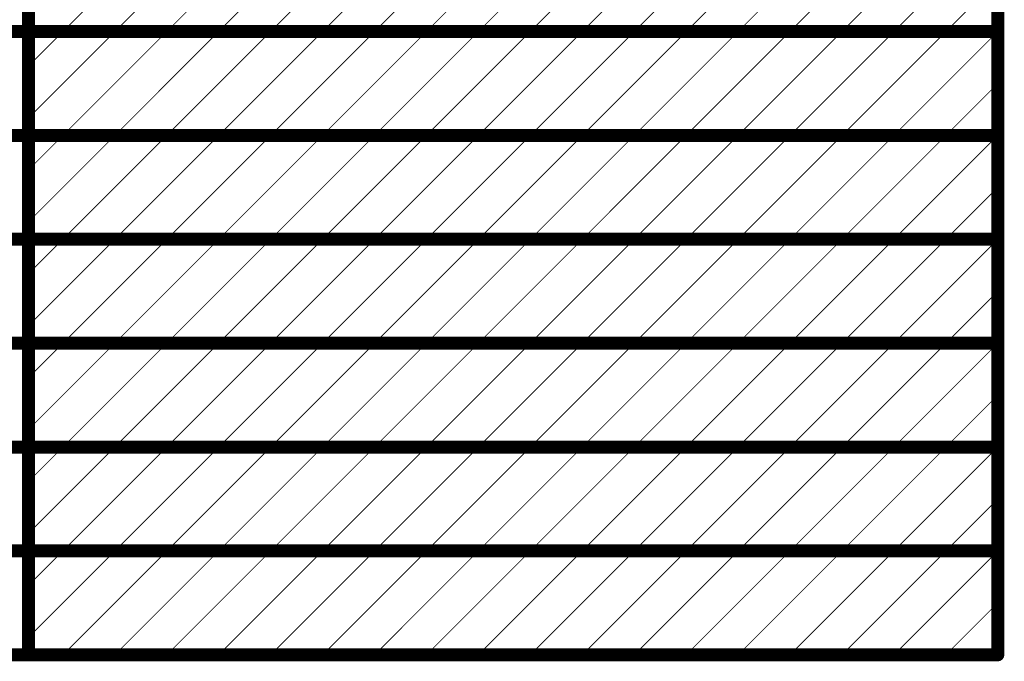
# Model space of a CAD drawing. Header units: inches. Extents: x -2.3 to 12.7, y -2.8 to 6.7.
# Tile 154 of 171: x 7.534 to 8.671, y -0.946 to -0.205. Entities that reach past the tile are written whole.
import ezdxf

# ---------------------------------------------------------------- set-up
doc = ezdxf.new("R2010")
doc.units = ezdxf.units.IN
doc.header["$MEASUREMENT"] = 0
doc.layers.add('M12 Stackup', color=56, linetype='Continuous')

msp = doc.modelspace()

# ---------------------------------------------------------------- linework, layer by layer
at = {"layer": 'M12 Stackup'}
for points in [[(7.5439, -0.9385, 0.015, 0.015, 0), (7.5439, 0.5015, 0.015, 0.015, 0)], [(8.6636, -0.9385, 0.015, 0.015, 0), (8.6636, 0.5015, 0.015, 0.015, 0)], [(7.5836, -0.2185, 0.001, 0.001, 0), (7.7036, -0.0985, 0.001, 0.001, 0)], [(7.6436, -0.2185, 0.001, 0.001, 0), (7.7636, -0.0985, 0.001, 0.001, 0)], [(7.7036, -0.2185, 0.001, 0.001, 0), (7.8236, -0.0985, 0.001, 0.001, 0)], [(7.7636, -0.2185, 0.001, 0.001, 0), (7.8836, -0.0985, 0.001, 0.001, 0)], [(7.8236, -0.2185, 0.001, 0.001, 0), (7.9436, -0.0985, 0.001, 0.001, 0)], [(7.8836, -0.2185, 0.001, 0.001, 0), (8.0036, -0.0985, 0.001, 0.001, 0)], [(7.9436, -0.2185, 0.001, 0.001, 0), (8.0636, -0.0985, 0.001, 0.001, 0)], [(8.0036, -0.2185, 0.001, 0.001, 0), (8.1236, -0.0985, 0.001, 0.001, 0)], [(8.0636, -0.2185, 0.001, 0.001, 0), (8.1836, -0.0985, 0.001, 0.001, 0)], [(8.1236, -0.2185, 0.001, 0.001, 0), (8.2436, -0.0985, 0.001, 0.001, 0)], [(8.1836, -0.2185, 0.001, 0.001, 0), (8.3036, -0.0985, 0.001, 0.001, 0)], [(8.2436, -0.2185, 0.001, 0.001, 0), (8.3636, -0.0985, 0.001, 0.001, 0)], [(8.3036, -0.2185, 0.001, 0.001, 0), (8.4236, -0.0985, 0.001, 0.001, 0)], [(8.3636, -0.2185, 0.001, 0.001, 0), (8.4836, -0.0985, 0.001, 0.001, 0)], [(8.4236, -0.2185, 0.001, 0.001, 0), (8.5436, -0.0985, 0.001, 0.001, 0)], [(8.4836, -0.2185, 0.001, 0.001, 0), (8.6036, -0.0985, 0.001, 0.001, 0)], [(8.5436, -0.2185, 0.001, 0.001, 0), (8.6636, -0.0985, 0.001, 0.001, 0)], [(8.6036, -0.2185, 0.001, 0.001, 0), (8.6636, -0.1585, 0.001, 0.001, 0)], [(6.974, -0.2185, 0.015, 0.015, 0), (7.5439, -0.2185, 0.015, 0.015, 0)], [(7.5439, -0.2185, 0.015, 0.015, 0), (8.6636, -0.2185, 0.015, 0.015, 0)], [(7.5439, -0.3182, 0.001, 0.001, 0), (7.6436, -0.2185, 0.001, 0.001, 0)], [(7.5439, -0.2582, 0.001, 0.001, 0), (7.5836, -0.2185, 0.001, 0.001, 0)], [(7.5836, -0.3385, 0.001, 0.001, 0), (7.7036, -0.2185, 0.001, 0.001, 0)], [(7.6436, -0.3385, 0.001, 0.001, 0), (7.7636, -0.2185, 0.001, 0.001, 0)], [(7.7036, -0.3385, 0.001, 0.001, 0), (7.8236, -0.2185, 0.001, 0.001, 0)], [(7.7636, -0.3385, 0.001, 0.001, 0), (7.8836, -0.2185, 0.001, 0.001, 0)], [(7.8236, -0.3385, 0.001, 0.001, 0), (7.9436, -0.2185, 0.001, 0.001, 0)], [(7.8836, -0.3385, 0.001, 0.001, 0), (8.0036, -0.2185, 0.001, 0.001, 0)], [(7.9436, -0.3385, 0.001, 0.001, 0), (8.0636, -0.2185, 0.001, 0.001, 0)], [(8.0036, -0.3385, 0.001, 0.001, 0), (8.1236, -0.2185, 0.001, 0.001, 0)], [(8.0636, -0.3385, 0.001, 0.001, 0), (8.1836, -0.2185, 0.001, 0.001, 0)], [(8.1236, -0.3385, 0.001, 0.001, 0), (8.2436, -0.2185, 0.001, 0.001, 0)], [(8.1836, -0.3385, 0.001, 0.001, 0), (8.3036, -0.2185, 0.001, 0.001, 0)], [(8.2436, -0.3385, 0.001, 0.001, 0), (8.3636, -0.2185, 0.001, 0.001, 0)], [(8.3036, -0.3385, 0.001, 0.001, 0), (8.4236, -0.2185, 0.001, 0.001, 0)], [(8.3636, -0.3385, 0.001, 0.001, 0), (8.4836, -0.2185, 0.001, 0.001, 0)], [(8.4236, -0.3385, 0.001, 0.001, 0), (8.5436, -0.2185, 0.001, 0.001, 0)], [(8.4836, -0.3385, 0.001, 0.001, 0), (8.6036, -0.2185, 0.001, 0.001, 0)], [(8.5436, -0.3385, 0.001, 0.001, 0), (8.6636, -0.2185, 0.001, 0.001, 0)], [(8.6036, -0.3385, 0.001, 0.001, 0), (8.6636, -0.2785, 0.001, 0.001, 0)], [(6.974, -0.3385, 0.015, 0.015, 0), (7.5439, -0.3385, 0.015, 0.015, 0)], [(7.5439, -0.3385, 0.015, 0.015, 0), (8.6636, -0.3385, 0.015, 0.015, 0)], [(7.5439, -0.4382, 0.001, 0.001, 0), (7.6436, -0.3385, 0.001, 0.001, 0)], [(7.5439, -0.3782, 0.001, 0.001, 0), (7.5836, -0.3385, 0.001, 0.001, 0)], [(7.5836, -0.4585, 0.001, 0.001, 0), (7.7036, -0.3385, 0.001, 0.001, 0)], [(7.6436, -0.4585, 0.001, 0.001, 0), (7.7636, -0.3385, 0.001, 0.001, 0)], [(7.7036, -0.4585, 0.001, 0.001, 0), (7.8236, -0.3385, 0.001, 0.001, 0)], [(7.7636, -0.4585, 0.001, 0.001, 0), (7.8836, -0.3385, 0.001, 0.001, 0)], [(7.8236, -0.4585, 0.001, 0.001, 0), (7.9436, -0.3385, 0.001, 0.001, 0)], [(7.8836, -0.4585, 0.001, 0.001, 0), (8.0036, -0.3385, 0.001, 0.001, 0)], [(7.9436, -0.4585, 0.001, 0.001, 0), (8.0636, -0.3385, 0.001, 0.001, 0)], [(8.0036, -0.4585, 0.001, 0.001, 0), (8.1236, -0.3385, 0.001, 0.001, 0)], [(8.0636, -0.4585, 0.001, 0.001, 0), (8.1836, -0.3385, 0.001, 0.001, 0)], [(8.1236, -0.4585, 0.001, 0.001, 0), (8.2436, -0.3385, 0.001, 0.001, 0)], [(8.1836, -0.4585, 0.001, 0.001, 0), (8.3036, -0.3385, 0.001, 0.001, 0)], [(8.2436, -0.4585, 0.001, 0.001, 0), (8.3636, -0.3385, 0.001, 0.001, 0)], [(8.3036, -0.4585, 0.001, 0.001, 0), (8.4236, -0.3385, 0.001, 0.001, 0)], [(8.3636, -0.4585, 0.001, 0.001, 0), (8.4836, -0.3385, 0.001, 0.001, 0)], [(8.4236, -0.4585, 0.001, 0.001, 0), (8.5436, -0.3385, 0.001, 0.001, 0)], [(8.4836, -0.4585, 0.001, 0.001, 0), (8.6036, -0.3385, 0.001, 0.001, 0)], [(8.5436, -0.4585, 0.001, 0.001, 0), (8.6636, -0.3385, 0.001, 0.001, 0)], [(8.6036, -0.4585, 0.001, 0.001, 0), (8.6636, -0.3985, 0.001, 0.001, 0)], [(6.974, -0.4585, 0.015, 0.015, 0), (7.5439, -0.4585, 0.015, 0.015, 0)], [(7.5439, -0.4585, 0.015, 0.015, 0), (8.6636, -0.4585, 0.015, 0.015, 0)], [(7.5439, -0.5582, 0.001, 0.001, 0), (7.6436, -0.4585, 0.001, 0.001, 0)], [(7.5439, -0.4982, 0.001, 0.001, 0), (7.5836, -0.4585, 0.001, 0.001, 0)], [(7.5836, -0.5785, 0.001, 0.001, 0), (7.7036, -0.4585, 0.001, 0.001, 0)], [(7.6436, -0.5785, 0.001, 0.001, 0), (7.7636, -0.4585, 0.001, 0.001, 0)], [(7.7036, -0.5785, 0.001, 0.001, 0), (7.8236, -0.4585, 0.001, 0.001, 0)], [(7.7636, -0.5785, 0.001, 0.001, 0), (7.8836, -0.4585, 0.001, 0.001, 0)], [(7.8236, -0.5785, 0.001, 0.001, 0), (7.9436, -0.4585, 0.001, 0.001, 0)], [(7.8836, -0.5785, 0.001, 0.001, 0), (8.0036, -0.4585, 0.001, 0.001, 0)], [(7.9436, -0.5785, 0.001, 0.001, 0), (8.0636, -0.4585, 0.001, 0.001, 0)], [(8.0036, -0.5785, 0.001, 0.001, 0), (8.1236, -0.4585, 0.001, 0.001, 0)], [(8.0636, -0.5785, 0.001, 0.001, 0), (8.1836, -0.4585, 0.001, 0.001, 0)], [(8.1236, -0.5785, 0.001, 0.001, 0), (8.2436, -0.4585, 0.001, 0.001, 0)], [(8.1836, -0.5785, 0.001, 0.001, 0), (8.3036, -0.4585, 0.001, 0.001, 0)], [(8.2436, -0.5785, 0.001, 0.001, 0), (8.3636, -0.4585, 0.001, 0.001, 0)], [(8.3036, -0.5785, 0.001, 0.001, 0), (8.4236, -0.4585, 0.001, 0.001, 0)], [(8.3636, -0.5785, 0.001, 0.001, 0), (8.4836, -0.4585, 0.001, 0.001, 0)], [(8.4236, -0.5785, 0.001, 0.001, 0), (8.5436, -0.4585, 0.001, 0.001, 0)], [(8.4836, -0.5785, 0.001, 0.001, 0), (8.6036, -0.4585, 0.001, 0.001, 0)], [(8.5436, -0.5785, 0.001, 0.001, 0), (8.6636, -0.4585, 0.001, 0.001, 0)], [(8.6036, -0.5785, 0.001, 0.001, 0), (8.6636, -0.5185, 0.001, 0.001, 0)], [(6.974, -0.5785, 0.015, 0.015, 0), (7.5439, -0.5785, 0.015, 0.015, 0)], [(7.5439, -0.5785, 0.015, 0.015, 0), (8.6636, -0.5785, 0.015, 0.015, 0)], [(7.5439, -0.6782, 0.001, 0.001, 0), (7.6436, -0.5785, 0.001, 0.001, 0)], [(7.5439, -0.6182, 0.001, 0.001, 0), (7.5836, -0.5785, 0.001, 0.001, 0)], [(7.5836, -0.6985, 0.001, 0.001, 0), (7.7036, -0.5785, 0.001, 0.001, 0)], [(7.6436, -0.6985, 0.001, 0.001, 0), (7.7636, -0.5785, 0.001, 0.001, 0)], [(7.7036, -0.6985, 0.001, 0.001, 0), (7.8236, -0.5785, 0.001, 0.001, 0)], [(7.7636, -0.6985, 0.001, 0.001, 0), (7.8836, -0.5785, 0.001, 0.001, 0)], [(7.8236, -0.6985, 0.001, 0.001, 0), (7.9436, -0.5785, 0.001, 0.001, 0)], [(7.8836, -0.6985, 0.001, 0.001, 0), (8.0036, -0.5785, 0.001, 0.001, 0)], [(7.9436, -0.6985, 0.001, 0.001, 0), (8.0636, -0.5785, 0.001, 0.001, 0)], [(8.0036, -0.6985, 0.001, 0.001, 0), (8.1236, -0.5785, 0.001, 0.001, 0)], [(8.0636, -0.6985, 0.001, 0.001, 0), (8.1836, -0.5785, 0.001, 0.001, 0)], [(8.1236, -0.6985, 0.001, 0.001, 0), (8.2436, -0.5785, 0.001, 0.001, 0)], [(8.1836, -0.6985, 0.001, 0.001, 0), (8.3036, -0.5785, 0.001, 0.001, 0)], [(8.2436, -0.6985, 0.001, 0.001, 0), (8.3636, -0.5785, 0.001, 0.001, 0)], [(8.3036, -0.6985, 0.001, 0.001, 0), (8.4236, -0.5785, 0.001, 0.001, 0)], [(8.3636, -0.6985, 0.001, 0.001, 0), (8.4836, -0.5785, 0.001, 0.001, 0)], [(8.4236, -0.6985, 0.001, 0.001, 0), (8.5436, -0.5785, 0.001, 0.001, 0)], [(8.4836, -0.6985, 0.001, 0.001, 0), (8.6036, -0.5785, 0.001, 0.001, 0)], [(8.5436, -0.6985, 0.001, 0.001, 0), (8.6636, -0.5785, 0.001, 0.001, 0)], [(8.6036, -0.6985, 0.001, 0.001, 0), (8.6636, -0.6385, 0.001, 0.001, 0)], [(6.974, -0.6985, 0.015, 0.015, 0), (7.5439, -0.6985, 0.015, 0.015, 0)], [(7.5439, -0.6985, 0.015, 0.015, 0), (8.6636, -0.6985, 0.015, 0.015, 0)], [(7.5439, -0.7982, 0.001, 0.001, 0), (7.6436, -0.6985, 0.001, 0.001, 0)], [(7.5439, -0.7382, 0.001, 0.001, 0), (7.5836, -0.6985, 0.001, 0.001, 0)], [(7.5836, -0.8185, 0.001, 0.001, 0), (7.7036, -0.6985, 0.001, 0.001, 0)], [(7.6436, -0.8185, 0.001, 0.001, 0), (7.7636, -0.6985, 0.001, 0.001, 0)], [(7.7036, -0.8185, 0.001, 0.001, 0), (7.8236, -0.6985, 0.001, 0.001, 0)], [(7.7636, -0.8185, 0.001, 0.001, 0), (7.8836, -0.6985, 0.001, 0.001, 0)], [(7.8236, -0.8185, 0.001, 0.001, 0), (7.9436, -0.6985, 0.001, 0.001, 0)], [(7.8836, -0.8185, 0.001, 0.001, 0), (8.0036, -0.6985, 0.001, 0.001, 0)], [(7.9436, -0.8185, 0.001, 0.001, 0), (8.0636, -0.6985, 0.001, 0.001, 0)], [(8.0036, -0.8185, 0.001, 0.001, 0), (8.1236, -0.6985, 0.001, 0.001, 0)], [(8.0636, -0.8185, 0.001, 0.001, 0), (8.1836, -0.6985, 0.001, 0.001, 0)], [(8.1236, -0.8185, 0.001, 0.001, 0), (8.2436, -0.6985, 0.001, 0.001, 0)], [(8.1836, -0.8185, 0.001, 0.001, 0), (8.3036, -0.6985, 0.001, 0.001, 0)], [(8.2436, -0.8185, 0.001, 0.001, 0), (8.3636, -0.6985, 0.001, 0.001, 0)], [(8.3036, -0.8185, 0.001, 0.001, 0), (8.4236, -0.6985, 0.001, 0.001, 0)], [(8.3636, -0.8185, 0.001, 0.001, 0), (8.4836, -0.6985, 0.001, 0.001, 0)], [(8.4236, -0.8185, 0.001, 0.001, 0), (8.5436, -0.6985, 0.001, 0.001, 0)], [(8.4836, -0.8185, 0.001, 0.001, 0), (8.6036, -0.6985, 0.001, 0.001, 0)], [(8.5436, -0.8185, 0.001, 0.001, 0), (8.6636, -0.6985, 0.001, 0.001, 0)], [(8.6036, -0.8185, 0.001, 0.001, 0), (8.6636, -0.7585, 0.001, 0.001, 0)], [(6.974, -0.8185, 0.015, 0.015, 0), (7.5439, -0.8185, 0.015, 0.015, 0)], [(7.5439, -0.8185, 0.015, 0.015, 0), (8.6636, -0.8185, 0.015, 0.015, 0)], [(7.5439, -0.9182, 0.001, 0.001, 0), (7.6436, -0.8185, 0.001, 0.001, 0)], [(7.5439, -0.8582, 0.001, 0.001, 0), (7.5836, -0.8185, 0.001, 0.001, 0)], [(7.5836, -0.9385, 0.001, 0.001, 0), (7.7036, -0.8185, 0.001, 0.001, 0)], [(7.6436, -0.9385, 0.001, 0.001, 0), (7.7636, -0.8185, 0.001, 0.001, 0)], [(7.7036, -0.9385, 0.001, 0.001, 0), (7.8236, -0.8185, 0.001, 0.001, 0)], [(7.7636, -0.9385, 0.001, 0.001, 0), (7.8836, -0.8185, 0.001, 0.001, 0)], [(7.8236, -0.9385, 0.001, 0.001, 0), (7.9436, -0.8185, 0.001, 0.001, 0)], [(7.8836, -0.9385, 0.001, 0.001, 0), (8.0036, -0.8185, 0.001, 0.001, 0)], [(7.9436, -0.9385, 0.001, 0.001, 0), (8.0636, -0.8185, 0.001, 0.001, 0)], [(8.0036, -0.9385, 0.001, 0.001, 0), (8.1236, -0.8185, 0.001, 0.001, 0)], [(8.0636, -0.9385, 0.001, 0.001, 0), (8.1836, -0.8185, 0.001, 0.001, 0)], [(8.1236, -0.9385, 0.001, 0.001, 0), (8.2436, -0.8185, 0.001, 0.001, 0)], [(8.1836, -0.9385, 0.001, 0.001, 0), (8.3036, -0.8185, 0.001, 0.001, 0)], [(8.2436, -0.9385, 0.001, 0.001, 0), (8.3636, -0.8185, 0.001, 0.001, 0)], [(8.3036, -0.9385, 0.001, 0.001, 0), (8.4236, -0.8185, 0.001, 0.001, 0)], [(8.3636, -0.9385, 0.001, 0.001, 0), (8.4836, -0.8185, 0.001, 0.001, 0)], [(8.4236, -0.9385, 0.001, 0.001, 0), (8.5436, -0.8185, 0.001, 0.001, 0)], [(8.4836, -0.9385, 0.001, 0.001, 0), (8.6036, -0.8185, 0.001, 0.001, 0)], [(8.5436, -0.9385, 0.001, 0.001, 0), (8.6636, -0.8185, 0.001, 0.001, 0)], [(8.6036, -0.9385, 0.001, 0.001, 0), (8.6636, -0.8785, 0.001, 0.001, 0)], [(6.974, -0.9385, 0.015, 0.015, 0), (7.5439, -0.9385, 0.015, 0.015, 0)], [(7.5439, -0.9385, 0.015, 0.015, 0), (8.6636, -0.9385, 0.015, 0.015, 0)]]:
    msp.add_lwpolyline(points, format="xyseb", dxfattribs=at)
for points in [[(7.5401, -0.2185, 0.0075, 0.0075, 1), (7.5476, -0.2185, 0.0075, 0.0075, 1)], [(7.5401, -0.2185, 0.0075, 0.0075, 1), (7.5476, -0.2185, 0.0075, 0.0075, 1)], [(8.6598, -0.2185, 0.0075, 0.0075, 1), (8.6673, -0.2185, 0.0075, 0.0075, 1)], [(7.5833, -0.2185, 0.0005, 0.0005, 1), (7.5838, -0.2185, 0.0005, 0.0005, 1)], [(7.5833, -0.2185, 0.0005, 0.0005, 1), (7.5838, -0.2185, 0.0005, 0.0005, 1)], [(7.6433, -0.2185, 0.0005, 0.0005, 1), (7.6438, -0.2185, 0.0005, 0.0005, 1)], [(7.6433, -0.2185, 0.0005, 0.0005, 1), (7.6438, -0.2185, 0.0005, 0.0005, 1)], [(7.7033, -0.2185, 0.0005, 0.0005, 1), (7.7038, -0.2185, 0.0005, 0.0005, 1)], [(7.7033, -0.2185, 0.0005, 0.0005, 1), (7.7038, -0.2185, 0.0005, 0.0005, 1)], [(7.7633, -0.2185, 0.0005, 0.0005, 1), (7.7638, -0.2185, 0.0005, 0.0005, 1)], [(7.7633, -0.2185, 0.0005, 0.0005, 1), (7.7638, -0.2185, 0.0005, 0.0005, 1)], [(7.8233, -0.2185, 0.0005, 0.0005, 1), (7.8238, -0.2185, 0.0005, 0.0005, 1)], [(7.8233, -0.2185, 0.0005, 0.0005, 1), (7.8238, -0.2185, 0.0005, 0.0005, 1)], [(7.8833, -0.2185, 0.0005, 0.0005, 1), (7.8838, -0.2185, 0.0005, 0.0005, 1)], [(7.8833, -0.2185, 0.0005, 0.0005, 1), (7.8838, -0.2185, 0.0005, 0.0005, 1)], [(7.9433, -0.2185, 0.0005, 0.0005, 1), (7.9438, -0.2185, 0.0005, 0.0005, 1)], [(7.9433, -0.2185, 0.0005, 0.0005, 1), (7.9438, -0.2185, 0.0005, 0.0005, 1)], [(8.0033, -0.2185, 0.0005, 0.0005, 1), (8.0038, -0.2185, 0.0005, 0.0005, 1)], [(8.0033, -0.2185, 0.0005, 0.0005, 1), (8.0038, -0.2185, 0.0005, 0.0005, 1)], [(8.0633, -0.2185, 0.0005, 0.0005, 1), (8.0638, -0.2185, 0.0005, 0.0005, 1)], [(8.0633, -0.2185, 0.0005, 0.0005, 1), (8.0638, -0.2185, 0.0005, 0.0005, 1)], [(8.1233, -0.2185, 0.0005, 0.0005, 1), (8.1238, -0.2185, 0.0005, 0.0005, 1)], [(8.1233, -0.2185, 0.0005, 0.0005, 1), (8.1238, -0.2185, 0.0005, 0.0005, 1)], [(8.1833, -0.2185, 0.0005, 0.0005, 1), (8.1838, -0.2185, 0.0005, 0.0005, 1)], [(8.1833, -0.2185, 0.0005, 0.0005, 1), (8.1838, -0.2185, 0.0005, 0.0005, 1)], [(8.2433, -0.2185, 0.0005, 0.0005, 1), (8.2438, -0.2185, 0.0005, 0.0005, 1)], [(8.2433, -0.2185, 0.0005, 0.0005, 1), (8.2438, -0.2185, 0.0005, 0.0005, 1)], [(8.3033, -0.2185, 0.0005, 0.0005, 1), (8.3038, -0.2185, 0.0005, 0.0005, 1)], [(8.3033, -0.2185, 0.0005, 0.0005, 1), (8.3038, -0.2185, 0.0005, 0.0005, 1)], [(8.3633, -0.2185, 0.0005, 0.0005, 1), (8.3638, -0.2185, 0.0005, 0.0005, 1)], [(8.3633, -0.2185, 0.0005, 0.0005, 1), (8.3638, -0.2185, 0.0005, 0.0005, 1)], [(8.4233, -0.2185, 0.0005, 0.0005, 1), (8.4238, -0.2185, 0.0005, 0.0005, 1)], [(8.4233, -0.2185, 0.0005, 0.0005, 1), (8.4238, -0.2185, 0.0005, 0.0005, 1)], [(8.4833, -0.2185, 0.0005, 0.0005, 1), (8.4838, -0.2185, 0.0005, 0.0005, 1)], [(8.4833, -0.2185, 0.0005, 0.0005, 1), (8.4838, -0.2185, 0.0005, 0.0005, 1)], [(8.5433, -0.2185, 0.0005, 0.0005, 1), (8.5438, -0.2185, 0.0005, 0.0005, 1)], [(8.5433, -0.2185, 0.0005, 0.0005, 1), (8.5438, -0.2185, 0.0005, 0.0005, 1)], [(8.6033, -0.2185, 0.0005, 0.0005, 1), (8.6038, -0.2185, 0.0005, 0.0005, 1)], [(8.6033, -0.2185, 0.0005, 0.0005, 1), (8.6038, -0.2185, 0.0005, 0.0005, 1)], [(8.6633, -0.2185, 0.0005, 0.0005, 1), (8.6638, -0.2185, 0.0005, 0.0005, 1)], [(7.5436, -0.2582, 0.0005, 0.0005, 1), (7.5441, -0.2582, 0.0005, 0.0005, 1)], [(8.6633, -0.2785, 0.0005, 0.0005, 1), (8.6638, -0.2785, 0.0005, 0.0005, 1)], [(7.5436, -0.3182, 0.0005, 0.0005, 1), (7.5441, -0.3182, 0.0005, 0.0005, 1)], [(7.5401, -0.3385, 0.0075, 0.0075, 1), (7.5476, -0.3385, 0.0075, 0.0075, 1)], [(7.5401, -0.3385, 0.0075, 0.0075, 1), (7.5476, -0.3385, 0.0075, 0.0075, 1)], [(7.5833, -0.3385, 0.0005, 0.0005, 1), (7.5838, -0.3385, 0.0005, 0.0005, 1)], [(7.5833, -0.3385, 0.0005, 0.0005, 1), (7.5838, -0.3385, 0.0005, 0.0005, 1)], [(7.6433, -0.3385, 0.0005, 0.0005, 1), (7.6438, -0.3385, 0.0005, 0.0005, 1)], [(7.6433, -0.3385, 0.0005, 0.0005, 1), (7.6438, -0.3385, 0.0005, 0.0005, 1)], [(7.7033, -0.3385, 0.0005, 0.0005, 1), (7.7038, -0.3385, 0.0005, 0.0005, 1)], [(7.7033, -0.3385, 0.0005, 0.0005, 1), (7.7038, -0.3385, 0.0005, 0.0005, 1)], [(7.7633, -0.3385, 0.0005, 0.0005, 1), (7.7638, -0.3385, 0.0005, 0.0005, 1)], [(7.7633, -0.3385, 0.0005, 0.0005, 1), (7.7638, -0.3385, 0.0005, 0.0005, 1)], [(7.8233, -0.3385, 0.0005, 0.0005, 1), (7.8238, -0.3385, 0.0005, 0.0005, 1)], [(7.8233, -0.3385, 0.0005, 0.0005, 1), (7.8238, -0.3385, 0.0005, 0.0005, 1)], [(7.8833, -0.3385, 0.0005, 0.0005, 1), (7.8838, -0.3385, 0.0005, 0.0005, 1)], [(7.8833, -0.3385, 0.0005, 0.0005, 1), (7.8838, -0.3385, 0.0005, 0.0005, 1)], [(7.9433, -0.3385, 0.0005, 0.0005, 1), (7.9438, -0.3385, 0.0005, 0.0005, 1)], [(7.9433, -0.3385, 0.0005, 0.0005, 1), (7.9438, -0.3385, 0.0005, 0.0005, 1)], [(8.0033, -0.3385, 0.0005, 0.0005, 1), (8.0038, -0.3385, 0.0005, 0.0005, 1)], [(8.0033, -0.3385, 0.0005, 0.0005, 1), (8.0038, -0.3385, 0.0005, 0.0005, 1)], [(8.0633, -0.3385, 0.0005, 0.0005, 1), (8.0638, -0.3385, 0.0005, 0.0005, 1)], [(8.0633, -0.3385, 0.0005, 0.0005, 1), (8.0638, -0.3385, 0.0005, 0.0005, 1)], [(8.1233, -0.3385, 0.0005, 0.0005, 1), (8.1238, -0.3385, 0.0005, 0.0005, 1)], [(8.1233, -0.3385, 0.0005, 0.0005, 1), (8.1238, -0.3385, 0.0005, 0.0005, 1)], [(8.1833, -0.3385, 0.0005, 0.0005, 1), (8.1838, -0.3385, 0.0005, 0.0005, 1)], [(8.1833, -0.3385, 0.0005, 0.0005, 1), (8.1838, -0.3385, 0.0005, 0.0005, 1)], [(8.2433, -0.3385, 0.0005, 0.0005, 1), (8.2438, -0.3385, 0.0005, 0.0005, 1)], [(8.2433, -0.3385, 0.0005, 0.0005, 1), (8.2438, -0.3385, 0.0005, 0.0005, 1)], [(8.3033, -0.3385, 0.0005, 0.0005, 1), (8.3038, -0.3385, 0.0005, 0.0005, 1)], [(8.3033, -0.3385, 0.0005, 0.0005, 1), (8.3038, -0.3385, 0.0005, 0.0005, 1)], [(8.3633, -0.3385, 0.0005, 0.0005, 1), (8.3638, -0.3385, 0.0005, 0.0005, 1)], [(8.3633, -0.3385, 0.0005, 0.0005, 1), (8.3638, -0.3385, 0.0005, 0.0005, 1)], [(8.4233, -0.3385, 0.0005, 0.0005, 1), (8.4238, -0.3385, 0.0005, 0.0005, 1)], [(8.4233, -0.3385, 0.0005, 0.0005, 1), (8.4238, -0.3385, 0.0005, 0.0005, 1)], [(8.4833, -0.3385, 0.0005, 0.0005, 1), (8.4838, -0.3385, 0.0005, 0.0005, 1)], [(8.4833, -0.3385, 0.0005, 0.0005, 1), (8.4838, -0.3385, 0.0005, 0.0005, 1)], [(8.5433, -0.3385, 0.0005, 0.0005, 1), (8.5438, -0.3385, 0.0005, 0.0005, 1)], [(8.5433, -0.3385, 0.0005, 0.0005, 1), (8.5438, -0.3385, 0.0005, 0.0005, 1)], [(8.6033, -0.3385, 0.0005, 0.0005, 1), (8.6038, -0.3385, 0.0005, 0.0005, 1)], [(8.6033, -0.3385, 0.0005, 0.0005, 1), (8.6038, -0.3385, 0.0005, 0.0005, 1)], [(8.6598, -0.3385, 0.0075, 0.0075, 1), (8.6673, -0.3385, 0.0075, 0.0075, 1)], [(8.6633, -0.3385, 0.0005, 0.0005, 1), (8.6638, -0.3385, 0.0005, 0.0005, 1)], [(7.5436, -0.3782, 0.0005, 0.0005, 1), (7.5441, -0.3782, 0.0005, 0.0005, 1)], [(8.6633, -0.3985, 0.0005, 0.0005, 1), (8.6638, -0.3985, 0.0005, 0.0005, 1)], [(7.5436, -0.4382, 0.0005, 0.0005, 1), (7.5441, -0.4382, 0.0005, 0.0005, 1)], [(7.5401, -0.4585, 0.0075, 0.0075, 1), (7.5476, -0.4585, 0.0075, 0.0075, 1)], [(7.5401, -0.4585, 0.0075, 0.0075, 1), (7.5476, -0.4585, 0.0075, 0.0075, 1)], [(8.6598, -0.4585, 0.0075, 0.0075, 1), (8.6673, -0.4585, 0.0075, 0.0075, 1)], [(7.5833, -0.4585, 0.0005, 0.0005, 1), (7.5838, -0.4585, 0.0005, 0.0005, 1)], [(7.5833, -0.4585, 0.0005, 0.0005, 1), (7.5838, -0.4585, 0.0005, 0.0005, 1)], [(7.6433, -0.4585, 0.0005, 0.0005, 1), (7.6438, -0.4585, 0.0005, 0.0005, 1)], [(7.6433, -0.4585, 0.0005, 0.0005, 1), (7.6438, -0.4585, 0.0005, 0.0005, 1)], [(7.7033, -0.4585, 0.0005, 0.0005, 1), (7.7038, -0.4585, 0.0005, 0.0005, 1)], [(7.7033, -0.4585, 0.0005, 0.0005, 1), (7.7038, -0.4585, 0.0005, 0.0005, 1)], [(7.7633, -0.4585, 0.0005, 0.0005, 1), (7.7638, -0.4585, 0.0005, 0.0005, 1)], [(7.7633, -0.4585, 0.0005, 0.0005, 1), (7.7638, -0.4585, 0.0005, 0.0005, 1)], [(7.8233, -0.4585, 0.0005, 0.0005, 1), (7.8238, -0.4585, 0.0005, 0.0005, 1)], [(7.8233, -0.4585, 0.0005, 0.0005, 1), (7.8238, -0.4585, 0.0005, 0.0005, 1)], [(7.8833, -0.4585, 0.0005, 0.0005, 1), (7.8838, -0.4585, 0.0005, 0.0005, 1)], [(7.8833, -0.4585, 0.0005, 0.0005, 1), (7.8838, -0.4585, 0.0005, 0.0005, 1)], [(7.9433, -0.4585, 0.0005, 0.0005, 1), (7.9438, -0.4585, 0.0005, 0.0005, 1)], [(7.9433, -0.4585, 0.0005, 0.0005, 1), (7.9438, -0.4585, 0.0005, 0.0005, 1)], [(8.0033, -0.4585, 0.0005, 0.0005, 1), (8.0038, -0.4585, 0.0005, 0.0005, 1)], [(8.0033, -0.4585, 0.0005, 0.0005, 1), (8.0038, -0.4585, 0.0005, 0.0005, 1)], [(8.0633, -0.4585, 0.0005, 0.0005, 1), (8.0638, -0.4585, 0.0005, 0.0005, 1)], [(8.0633, -0.4585, 0.0005, 0.0005, 1), (8.0638, -0.4585, 0.0005, 0.0005, 1)], [(8.1233, -0.4585, 0.0005, 0.0005, 1), (8.1238, -0.4585, 0.0005, 0.0005, 1)], [(8.1233, -0.4585, 0.0005, 0.0005, 1), (8.1238, -0.4585, 0.0005, 0.0005, 1)], [(8.1833, -0.4585, 0.0005, 0.0005, 1), (8.1838, -0.4585, 0.0005, 0.0005, 1)], [(8.1833, -0.4585, 0.0005, 0.0005, 1), (8.1838, -0.4585, 0.0005, 0.0005, 1)], [(8.2433, -0.4585, 0.0005, 0.0005, 1), (8.2438, -0.4585, 0.0005, 0.0005, 1)], [(8.2433, -0.4585, 0.0005, 0.0005, 1), (8.2438, -0.4585, 0.0005, 0.0005, 1)], [(8.3033, -0.4585, 0.0005, 0.0005, 1), (8.3038, -0.4585, 0.0005, 0.0005, 1)], [(8.3033, -0.4585, 0.0005, 0.0005, 1), (8.3038, -0.4585, 0.0005, 0.0005, 1)], [(8.3633, -0.4585, 0.0005, 0.0005, 1), (8.3638, -0.4585, 0.0005, 0.0005, 1)], [(8.3633, -0.4585, 0.0005, 0.0005, 1), (8.3638, -0.4585, 0.0005, 0.0005, 1)], [(8.4233, -0.4585, 0.0005, 0.0005, 1), (8.4238, -0.4585, 0.0005, 0.0005, 1)], [(8.4233, -0.4585, 0.0005, 0.0005, 1), (8.4238, -0.4585, 0.0005, 0.0005, 1)], [(8.4833, -0.4585, 0.0005, 0.0005, 1), (8.4838, -0.4585, 0.0005, 0.0005, 1)], [(8.4833, -0.4585, 0.0005, 0.0005, 1), (8.4838, -0.4585, 0.0005, 0.0005, 1)], [(8.5433, -0.4585, 0.0005, 0.0005, 1), (8.5438, -0.4585, 0.0005, 0.0005, 1)], [(8.5433, -0.4585, 0.0005, 0.0005, 1), (8.5438, -0.4585, 0.0005, 0.0005, 1)], [(8.6033, -0.4585, 0.0005, 0.0005, 1), (8.6038, -0.4585, 0.0005, 0.0005, 1)], [(8.6033, -0.4585, 0.0005, 0.0005, 1), (8.6038, -0.4585, 0.0005, 0.0005, 1)], [(8.6633, -0.4585, 0.0005, 0.0005, 1), (8.6638, -0.4585, 0.0005, 0.0005, 1)], [(7.5436, -0.4982, 0.0005, 0.0005, 1), (7.5441, -0.4982, 0.0005, 0.0005, 1)], [(8.6633, -0.5185, 0.0005, 0.0005, 1), (8.6638, -0.5185, 0.0005, 0.0005, 1)], [(7.5436, -0.5582, 0.0005, 0.0005, 1), (7.5441, -0.5582, 0.0005, 0.0005, 1)], [(7.5401, -0.5785, 0.0075, 0.0075, 1), (7.5476, -0.5785, 0.0075, 0.0075, 1)], [(7.5401, -0.5785, 0.0075, 0.0075, 1), (7.5476, -0.5785, 0.0075, 0.0075, 1)], [(7.5833, -0.5785, 0.0005, 0.0005, 1), (7.5838, -0.5785, 0.0005, 0.0005, 1)], [(7.5833, -0.5785, 0.0005, 0.0005, 1), (7.5838, -0.5785, 0.0005, 0.0005, 1)], [(7.6433, -0.5785, 0.0005, 0.0005, 1), (7.6438, -0.5785, 0.0005, 0.0005, 1)], [(7.6433, -0.5785, 0.0005, 0.0005, 1), (7.6438, -0.5785, 0.0005, 0.0005, 1)], [(7.7033, -0.5785, 0.0005, 0.0005, 1), (7.7038, -0.5785, 0.0005, 0.0005, 1)], [(7.7033, -0.5785, 0.0005, 0.0005, 1), (7.7038, -0.5785, 0.0005, 0.0005, 1)], [(7.7633, -0.5785, 0.0005, 0.0005, 1), (7.7638, -0.5785, 0.0005, 0.0005, 1)], [(7.7633, -0.5785, 0.0005, 0.0005, 1), (7.7638, -0.5785, 0.0005, 0.0005, 1)], [(7.8233, -0.5785, 0.0005, 0.0005, 1), (7.8238, -0.5785, 0.0005, 0.0005, 1)], [(7.8233, -0.5785, 0.0005, 0.0005, 1), (7.8238, -0.5785, 0.0005, 0.0005, 1)], [(7.8833, -0.5785, 0.0005, 0.0005, 1), (7.8838, -0.5785, 0.0005, 0.0005, 1)], [(7.8833, -0.5785, 0.0005, 0.0005, 1), (7.8838, -0.5785, 0.0005, 0.0005, 1)], [(7.9433, -0.5785, 0.0005, 0.0005, 1), (7.9438, -0.5785, 0.0005, 0.0005, 1)], [(7.9433, -0.5785, 0.0005, 0.0005, 1), (7.9438, -0.5785, 0.0005, 0.0005, 1)], [(8.0033, -0.5785, 0.0005, 0.0005, 1), (8.0038, -0.5785, 0.0005, 0.0005, 1)], [(8.0033, -0.5785, 0.0005, 0.0005, 1), (8.0038, -0.5785, 0.0005, 0.0005, 1)], [(8.0633, -0.5785, 0.0005, 0.0005, 1), (8.0638, -0.5785, 0.0005, 0.0005, 1)], [(8.0633, -0.5785, 0.0005, 0.0005, 1), (8.0638, -0.5785, 0.0005, 0.0005, 1)], [(8.1233, -0.5785, 0.0005, 0.0005, 1), (8.1238, -0.5785, 0.0005, 0.0005, 1)], [(8.1233, -0.5785, 0.0005, 0.0005, 1), (8.1238, -0.5785, 0.0005, 0.0005, 1)], [(8.1833, -0.5785, 0.0005, 0.0005, 1), (8.1838, -0.5785, 0.0005, 0.0005, 1)], [(8.1833, -0.5785, 0.0005, 0.0005, 1), (8.1838, -0.5785, 0.0005, 0.0005, 1)], [(8.2433, -0.5785, 0.0005, 0.0005, 1), (8.2438, -0.5785, 0.0005, 0.0005, 1)], [(8.2433, -0.5785, 0.0005, 0.0005, 1), (8.2438, -0.5785, 0.0005, 0.0005, 1)], [(8.3033, -0.5785, 0.0005, 0.0005, 1), (8.3038, -0.5785, 0.0005, 0.0005, 1)], [(8.3033, -0.5785, 0.0005, 0.0005, 1), (8.3038, -0.5785, 0.0005, 0.0005, 1)], [(8.3633, -0.5785, 0.0005, 0.0005, 1), (8.3638, -0.5785, 0.0005, 0.0005, 1)], [(8.3633, -0.5785, 0.0005, 0.0005, 1), (8.3638, -0.5785, 0.0005, 0.0005, 1)], [(8.4233, -0.5785, 0.0005, 0.0005, 1), (8.4238, -0.5785, 0.0005, 0.0005, 1)], [(8.4233, -0.5785, 0.0005, 0.0005, 1), (8.4238, -0.5785, 0.0005, 0.0005, 1)], [(8.4833, -0.5785, 0.0005, 0.0005, 1), (8.4838, -0.5785, 0.0005, 0.0005, 1)], [(8.4833, -0.5785, 0.0005, 0.0005, 1), (8.4838, -0.5785, 0.0005, 0.0005, 1)], [(8.5433, -0.5785, 0.0005, 0.0005, 1), (8.5438, -0.5785, 0.0005, 0.0005, 1)], [(8.5433, -0.5785, 0.0005, 0.0005, 1), (8.5438, -0.5785, 0.0005, 0.0005, 1)], [(8.6033, -0.5785, 0.0005, 0.0005, 1), (8.6038, -0.5785, 0.0005, 0.0005, 1)], [(8.6033, -0.5785, 0.0005, 0.0005, 1), (8.6038, -0.5785, 0.0005, 0.0005, 1)], [(8.6598, -0.5785, 0.0075, 0.0075, 1), (8.6673, -0.5785, 0.0075, 0.0075, 1)], [(8.6633, -0.5785, 0.0005, 0.0005, 1), (8.6638, -0.5785, 0.0005, 0.0005, 1)], [(7.5436, -0.6182, 0.0005, 0.0005, 1), (7.5441, -0.6182, 0.0005, 0.0005, 1)], [(8.6633, -0.6385, 0.0005, 0.0005, 1), (8.6638, -0.6385, 0.0005, 0.0005, 1)], [(7.5436, -0.6782, 0.0005, 0.0005, 1), (7.5441, -0.6782, 0.0005, 0.0005, 1)], [(7.5401, -0.6985, 0.0075, 0.0075, 1), (7.5476, -0.6985, 0.0075, 0.0075, 1)], [(7.5401, -0.6985, 0.0075, 0.0075, 1), (7.5476, -0.6985, 0.0075, 0.0075, 1)], [(8.6598, -0.6985, 0.0075, 0.0075, 1), (8.6673, -0.6985, 0.0075, 0.0075, 1)], [(7.5833, -0.6985, 0.0005, 0.0005, 1), (7.5838, -0.6985, 0.0005, 0.0005, 1)], [(7.5833, -0.6985, 0.0005, 0.0005, 1), (7.5838, -0.6985, 0.0005, 0.0005, 1)], [(7.6433, -0.6985, 0.0005, 0.0005, 1), (7.6438, -0.6985, 0.0005, 0.0005, 1)], [(7.6433, -0.6985, 0.0005, 0.0005, 1), (7.6438, -0.6985, 0.0005, 0.0005, 1)], [(7.7033, -0.6985, 0.0005, 0.0005, 1), (7.7038, -0.6985, 0.0005, 0.0005, 1)], [(7.7033, -0.6985, 0.0005, 0.0005, 1), (7.7038, -0.6985, 0.0005, 0.0005, 1)], [(7.7633, -0.6985, 0.0005, 0.0005, 1), (7.7638, -0.6985, 0.0005, 0.0005, 1)], [(7.7633, -0.6985, 0.0005, 0.0005, 1), (7.7638, -0.6985, 0.0005, 0.0005, 1)], [(7.8233, -0.6985, 0.0005, 0.0005, 1), (7.8238, -0.6985, 0.0005, 0.0005, 1)], [(7.8233, -0.6985, 0.0005, 0.0005, 1), (7.8238, -0.6985, 0.0005, 0.0005, 1)], [(7.8833, -0.6985, 0.0005, 0.0005, 1), (7.8838, -0.6985, 0.0005, 0.0005, 1)], [(7.8833, -0.6985, 0.0005, 0.0005, 1), (7.8838, -0.6985, 0.0005, 0.0005, 1)], [(7.9433, -0.6985, 0.0005, 0.0005, 1), (7.9438, -0.6985, 0.0005, 0.0005, 1)], [(7.9433, -0.6985, 0.0005, 0.0005, 1), (7.9438, -0.6985, 0.0005, 0.0005, 1)], [(8.0033, -0.6985, 0.0005, 0.0005, 1), (8.0038, -0.6985, 0.0005, 0.0005, 1)], [(8.0033, -0.6985, 0.0005, 0.0005, 1), (8.0038, -0.6985, 0.0005, 0.0005, 1)], [(8.0633, -0.6985, 0.0005, 0.0005, 1), (8.0638, -0.6985, 0.0005, 0.0005, 1)], [(8.0633, -0.6985, 0.0005, 0.0005, 1), (8.0638, -0.6985, 0.0005, 0.0005, 1)], [(8.1233, -0.6985, 0.0005, 0.0005, 1), (8.1238, -0.6985, 0.0005, 0.0005, 1)], [(8.1233, -0.6985, 0.0005, 0.0005, 1), (8.1238, -0.6985, 0.0005, 0.0005, 1)], [(8.1833, -0.6985, 0.0005, 0.0005, 1), (8.1838, -0.6985, 0.0005, 0.0005, 1)], [(8.1833, -0.6985, 0.0005, 0.0005, 1), (8.1838, -0.6985, 0.0005, 0.0005, 1)], [(8.2433, -0.6985, 0.0005, 0.0005, 1), (8.2438, -0.6985, 0.0005, 0.0005, 1)], [(8.2433, -0.6985, 0.0005, 0.0005, 1), (8.2438, -0.6985, 0.0005, 0.0005, 1)], [(8.3033, -0.6985, 0.0005, 0.0005, 1), (8.3038, -0.6985, 0.0005, 0.0005, 1)], [(8.3033, -0.6985, 0.0005, 0.0005, 1), (8.3038, -0.6985, 0.0005, 0.0005, 1)], [(8.3633, -0.6985, 0.0005, 0.0005, 1), (8.3638, -0.6985, 0.0005, 0.0005, 1)], [(8.3633, -0.6985, 0.0005, 0.0005, 1), (8.3638, -0.6985, 0.0005, 0.0005, 1)], [(8.4233, -0.6985, 0.0005, 0.0005, 1), (8.4238, -0.6985, 0.0005, 0.0005, 1)], [(8.4233, -0.6985, 0.0005, 0.0005, 1), (8.4238, -0.6985, 0.0005, 0.0005, 1)], [(8.4833, -0.6985, 0.0005, 0.0005, 1), (8.4838, -0.6985, 0.0005, 0.0005, 1)], [(8.4833, -0.6985, 0.0005, 0.0005, 1), (8.4838, -0.6985, 0.0005, 0.0005, 1)], [(8.5433, -0.6985, 0.0005, 0.0005, 1), (8.5438, -0.6985, 0.0005, 0.0005, 1)], [(8.5433, -0.6985, 0.0005, 0.0005, 1), (8.5438, -0.6985, 0.0005, 0.0005, 1)], [(8.6033, -0.6985, 0.0005, 0.0005, 1), (8.6038, -0.6985, 0.0005, 0.0005, 1)], [(8.6033, -0.6985, 0.0005, 0.0005, 1), (8.6038, -0.6985, 0.0005, 0.0005, 1)], [(8.6633, -0.6985, 0.0005, 0.0005, 1), (8.6638, -0.6985, 0.0005, 0.0005, 1)], [(7.5436, -0.7382, 0.0005, 0.0005, 1), (7.5441, -0.7382, 0.0005, 0.0005, 1)], [(8.6633, -0.7585, 0.0005, 0.0005, 1), (8.6638, -0.7585, 0.0005, 0.0005, 1)], [(7.5436, -0.7982, 0.0005, 0.0005, 1), (7.5441, -0.7982, 0.0005, 0.0005, 1)], [(7.5401, -0.8185, 0.0075, 0.0075, 1), (7.5476, -0.8185, 0.0075, 0.0075, 1)], [(7.5401, -0.8185, 0.0075, 0.0075, 1), (7.5476, -0.8185, 0.0075, 0.0075, 1)], [(7.5833, -0.8185, 0.0005, 0.0005, 1), (7.5838, -0.8185, 0.0005, 0.0005, 1)], [(7.5833, -0.8185, 0.0005, 0.0005, 1), (7.5838, -0.8185, 0.0005, 0.0005, 1)], [(7.6433, -0.8185, 0.0005, 0.0005, 1), (7.6438, -0.8185, 0.0005, 0.0005, 1)], [(7.6433, -0.8185, 0.0005, 0.0005, 1), (7.6438, -0.8185, 0.0005, 0.0005, 1)], [(7.7033, -0.8185, 0.0005, 0.0005, 1), (7.7038, -0.8185, 0.0005, 0.0005, 1)], [(7.7033, -0.8185, 0.0005, 0.0005, 1), (7.7038, -0.8185, 0.0005, 0.0005, 1)], [(7.7633, -0.8185, 0.0005, 0.0005, 1), (7.7638, -0.8185, 0.0005, 0.0005, 1)], [(7.7633, -0.8185, 0.0005, 0.0005, 1), (7.7638, -0.8185, 0.0005, 0.0005, 1)], [(7.8233, -0.8185, 0.0005, 0.0005, 1), (7.8238, -0.8185, 0.0005, 0.0005, 1)], [(7.8233, -0.8185, 0.0005, 0.0005, 1), (7.8238, -0.8185, 0.0005, 0.0005, 1)], [(7.8833, -0.8185, 0.0005, 0.0005, 1), (7.8838, -0.8185, 0.0005, 0.0005, 1)], [(7.8833, -0.8185, 0.0005, 0.0005, 1), (7.8838, -0.8185, 0.0005, 0.0005, 1)], [(7.9433, -0.8185, 0.0005, 0.0005, 1), (7.9438, -0.8185, 0.0005, 0.0005, 1)], [(7.9433, -0.8185, 0.0005, 0.0005, 1), (7.9438, -0.8185, 0.0005, 0.0005, 1)], [(8.0033, -0.8185, 0.0005, 0.0005, 1), (8.0038, -0.8185, 0.0005, 0.0005, 1)], [(8.0033, -0.8185, 0.0005, 0.0005, 1), (8.0038, -0.8185, 0.0005, 0.0005, 1)], [(8.0633, -0.8185, 0.0005, 0.0005, 1), (8.0638, -0.8185, 0.0005, 0.0005, 1)], [(8.0633, -0.8185, 0.0005, 0.0005, 1), (8.0638, -0.8185, 0.0005, 0.0005, 1)], [(8.1233, -0.8185, 0.0005, 0.0005, 1), (8.1238, -0.8185, 0.0005, 0.0005, 1)], [(8.1233, -0.8185, 0.0005, 0.0005, 1), (8.1238, -0.8185, 0.0005, 0.0005, 1)], [(8.1833, -0.8185, 0.0005, 0.0005, 1), (8.1838, -0.8185, 0.0005, 0.0005, 1)], [(8.1833, -0.8185, 0.0005, 0.0005, 1), (8.1838, -0.8185, 0.0005, 0.0005, 1)], [(8.2433, -0.8185, 0.0005, 0.0005, 1), (8.2438, -0.8185, 0.0005, 0.0005, 1)], [(8.2433, -0.8185, 0.0005, 0.0005, 1), (8.2438, -0.8185, 0.0005, 0.0005, 1)], [(8.3033, -0.8185, 0.0005, 0.0005, 1), (8.3038, -0.8185, 0.0005, 0.0005, 1)], [(8.3033, -0.8185, 0.0005, 0.0005, 1), (8.3038, -0.8185, 0.0005, 0.0005, 1)], [(8.3633, -0.8185, 0.0005, 0.0005, 1), (8.3638, -0.8185, 0.0005, 0.0005, 1)], [(8.3633, -0.8185, 0.0005, 0.0005, 1), (8.3638, -0.8185, 0.0005, 0.0005, 1)], [(8.4233, -0.8185, 0.0005, 0.0005, 1), (8.4238, -0.8185, 0.0005, 0.0005, 1)], [(8.4233, -0.8185, 0.0005, 0.0005, 1), (8.4238, -0.8185, 0.0005, 0.0005, 1)], [(8.4833, -0.8185, 0.0005, 0.0005, 1), (8.4838, -0.8185, 0.0005, 0.0005, 1)], [(8.4833, -0.8185, 0.0005, 0.0005, 1), (8.4838, -0.8185, 0.0005, 0.0005, 1)], [(8.5433, -0.8185, 0.0005, 0.0005, 1), (8.5438, -0.8185, 0.0005, 0.0005, 1)], [(8.5433, -0.8185, 0.0005, 0.0005, 1), (8.5438, -0.8185, 0.0005, 0.0005, 1)], [(8.6033, -0.8185, 0.0005, 0.0005, 1), (8.6038, -0.8185, 0.0005, 0.0005, 1)], [(8.6033, -0.8185, 0.0005, 0.0005, 1), (8.6038, -0.8185, 0.0005, 0.0005, 1)], [(8.6598, -0.8185, 0.0075, 0.0075, 1), (8.6673, -0.8185, 0.0075, 0.0075, 1)], [(8.6633, -0.8185, 0.0005, 0.0005, 1), (8.6638, -0.8185, 0.0005, 0.0005, 1)], [(7.5436, -0.8582, 0.0005, 0.0005, 1), (7.5441, -0.8582, 0.0005, 0.0005, 1)], [(8.6633, -0.8785, 0.0005, 0.0005, 1), (8.6638, -0.8785, 0.0005, 0.0005, 1)], [(7.5436, -0.9182, 0.0005, 0.0005, 1), (7.5441, -0.9182, 0.0005, 0.0005, 1)], [(7.5401, -0.9385, 0.0075, 0.0075, 1), (7.5476, -0.9385, 0.0075, 0.0075, 1)], [(7.5401, -0.9385, 0.0075, 0.0075, 1), (7.5476, -0.9385, 0.0075, 0.0075, 1)], [(7.5401, -0.9385, 0.0075, 0.0075, 1), (7.5476, -0.9385, 0.0075, 0.0075, 1)], [(8.6598, -0.9385, 0.0075, 0.0075, 1), (8.6673, -0.9385, 0.0075, 0.0075, 1)], [(8.6598, -0.9385, 0.0075, 0.0075, 1), (8.6673, -0.9385, 0.0075, 0.0075, 1)], [(7.5833, -0.9385, 0.0005, 0.0005, 1), (7.5838, -0.9385, 0.0005, 0.0005, 1)], [(7.6433, -0.9385, 0.0005, 0.0005, 1), (7.6438, -0.9385, 0.0005, 0.0005, 1)], [(7.7033, -0.9385, 0.0005, 0.0005, 1), (7.7038, -0.9385, 0.0005, 0.0005, 1)], [(7.7633, -0.9385, 0.0005, 0.0005, 1), (7.7638, -0.9385, 0.0005, 0.0005, 1)], [(7.8233, -0.9385, 0.0005, 0.0005, 1), (7.8238, -0.9385, 0.0005, 0.0005, 1)], [(7.8833, -0.9385, 0.0005, 0.0005, 1), (7.8838, -0.9385, 0.0005, 0.0005, 1)], [(7.9433, -0.9385, 0.0005, 0.0005, 1), (7.9438, -0.9385, 0.0005, 0.0005, 1)], [(8.0033, -0.9385, 0.0005, 0.0005, 1), (8.0038, -0.9385, 0.0005, 0.0005, 1)], [(8.0633, -0.9385, 0.0005, 0.0005, 1), (8.0638, -0.9385, 0.0005, 0.0005, 1)], [(8.1233, -0.9385, 0.0005, 0.0005, 1), (8.1238, -0.9385, 0.0005, 0.0005, 1)], [(8.1833, -0.9385, 0.0005, 0.0005, 1), (8.1838, -0.9385, 0.0005, 0.0005, 1)], [(8.2433, -0.9385, 0.0005, 0.0005, 1), (8.2438, -0.9385, 0.0005, 0.0005, 1)], [(8.3033, -0.9385, 0.0005, 0.0005, 1), (8.3038, -0.9385, 0.0005, 0.0005, 1)], [(8.3633, -0.9385, 0.0005, 0.0005, 1), (8.3638, -0.9385, 0.0005, 0.0005, 1)], [(8.4233, -0.9385, 0.0005, 0.0005, 1), (8.4238, -0.9385, 0.0005, 0.0005, 1)], [(8.4833, -0.9385, 0.0005, 0.0005, 1), (8.4838, -0.9385, 0.0005, 0.0005, 1)], [(8.5433, -0.9385, 0.0005, 0.0005, 1), (8.5438, -0.9385, 0.0005, 0.0005, 1)], [(8.6033, -0.9385, 0.0005, 0.0005, 1), (8.6038, -0.9385, 0.0005, 0.0005, 1)]]:
    msp.add_lwpolyline(points, format="xyseb", close=True, dxfattribs=at)

doc.saveas('drawing.dxf')
